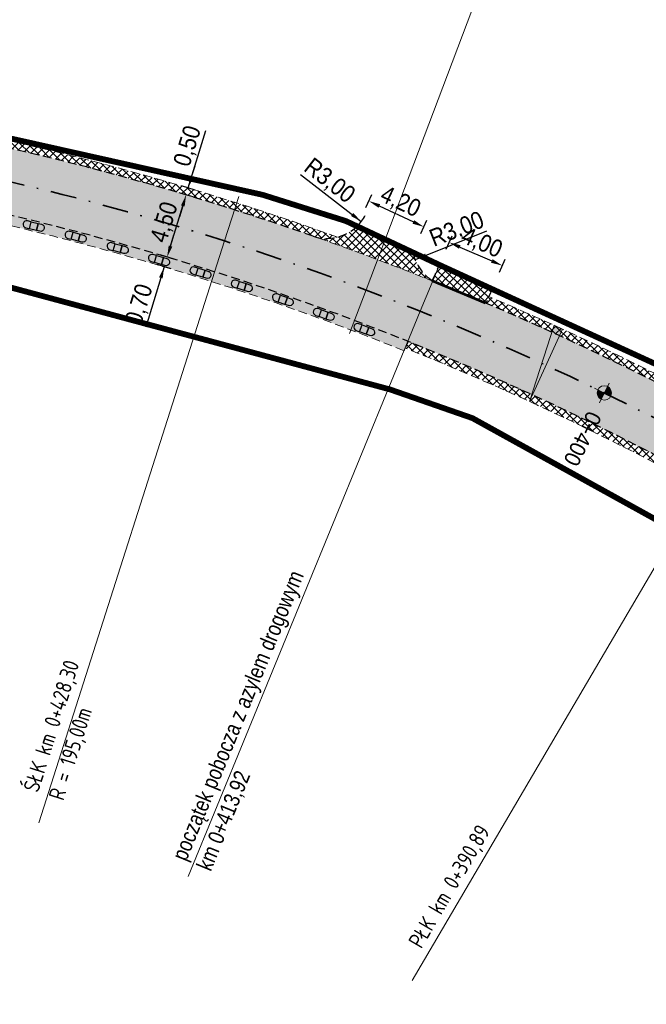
# Model space of a CAD drawing. Header units: metres. Extents: x 6597977 to 6599400, y 5546581 to 5546943.
# Tile 5 of 12: x 6598603 to 6598646, y 5546672 to 5546740. Entities that reach past the tile are written whole.
import ezdxf

# ---------------------------------------------------------------- set-up
doc = ezdxf.new("R2010")
doc.units = ezdxf.units.M
doc.header["$MEASUREMENT"] = 0
for name, pattern in [('13', [3.5, 2, -0.7, 0.1, -0.7]), ('Kropki i Kreski', [3.6, 1.8, -0.9, 0, -0.9]), ('Przerywana gęsta', [0.9, 0.6, -0.3])]:
    doc.linetypes.add(name, pattern=pattern)
for name, color, linetype, lineweight in [('___KRAWĘDŹ JEZDNI US', 1, 'Przerywana gęsta', 30), ('___POBOCZE UTRWALONE ASFALTEM US', 140, 'Przerywana gęsta', 50), ('__KRAWĘDŹ POBOCZA US', 7, 'Continuous', 9), ('__KRAWĘŻNIK NAJAZDOWY US', 7, 'Continuous', 53), ('__OPISY_US', 7, 'Continuous', 18), ('__OSIE US', 1, 'Kropki i Kreski', 35), ('__WYMIARY US', 7, 'Continuous', 15), ('__ZJAZDY US', 7, 'Continuous', 9)]:
    doc.layers.add(name, color=color, linetype=linetype, lineweight=lineweight)
doc.layers.add('__DROGA ISTNIEJĄCA US', color=7, linetype='Continuous', lineweight=18, true_color=0x636363)
doc.layers.add('__ZAKRES INWESTYCJI US', color=1, linetype='Continuous')
doc.styles.add('PK', font='txt', dxfattribs={"width": 0.9, "height": 1.2})
doc.styles.add('STYL_AUTOMATYCZNY_2', font='txt', dxfattribs={"width": 0.95, "height": 1.1})
doc.dimstyles.new('Promienie łuków', dxfattribs={"dimtxt": 1.2, "dimasz": 0.8, "dimexe": 0.5, "dimexo": 0, "dimgap": 0.1, "dimtad": 1, "dimrnd": 0.1, "dimzin": 1, "dimtxsty": 'PK', "dimcen": 0, "dimclrd": 7, "dimclre": 7, "dimclrt": 7, "dimaunit": 2, "dimadec": 1, "dimazin": 0, "dimtfac": 1, "dimtofl": 0, "dimtmove": 0, "dimatfit": 3, "dimfxl": 0.5, "dimfxlon": 1, "dimarcsym": 2})

# ---------------------------------------------------------------- blocks, each defined once
blk = doc.blocks.new('KOT')
at = {"layer": '__OPISY_US', "linetype": 'Continuous', "lineweight": 18, "true_color": 0x000000}
h = blk.add_hatch(color=18, dxfattribs=at)
edge = h.paths.add_edge_path()
edge.add_line((6599815.241, 5558518.427), (6599815.137, 5558517.941))
edge.add_line((6599815.137, 5558517.941), (6599815.623, 5558517.836))
edge.add_arc((6599815.137, 5558517.941), 0.498, 347.82642, 437.82642)
h = blk.add_hatch(color=18, dxfattribs=at)
edge = h.paths.add_edge_path()
edge.add_line((6599815.032, 5558517.454), (6599815.137, 5558517.941))
edge.add_line((6599815.137, 5558517.941), (6599814.65, 5558518.045))
edge.add_arc((6599815.137, 5558517.941), 0.498, 167.82642, 257.82642)
at = {"layer": '__OPISY_US', "color": 18, "linetype": 'Continuous', "lineweight": 18, "true_color": 0x000000}
for p, q in [((6599815.295, 5558518.674), (6599814.978, 5558517.207)), ((6599815.87, 5558517.782), (6599814.403, 5558518.099))]:
    blk.add_line(p, q, dxfattribs=at)
blk.add_circle((6599815.137, 5558517.941), 0.498, dxfattribs=at)
blk = doc.blocks.new('*D156')
at = {"layer": '__WYMIARY US', "color": 7, "lineweight": -2}
for p, q in [((6598613.091, 5546724.55), (6598613.325, 5546725.316)), ((6598613.336, 5546723.639), (6598612.379, 5546723.931)), ((6598612.653, 5546723.116), (6598611.376, 5546718.929)), ((6598613.132, 5546722.97), (6598612.175, 5546723.262))]:
    blk.add_line(p, q, dxfattribs=at)
at = {"layer": '__WYMIARY US', "color": 7}
for points in [[(6598612.964, 5546724.589), (6598613.219, 5546724.511), (6598612.858, 5546723.785)], [(6598612.547, 5546722.312), (6598612.292, 5546722.389), (6598612.653, 5546723.116)]]:
    blk.add_solid(points, dxfattribs=at)
at = {"layer": 'Defpoints', "color": 0}
for p in [(6598612.858, 5546723.785), (6598613.872, 5546723.476), (6598613.668, 5546722.806)]:
    blk.add_point(p, dxfattribs=at)
at = {"layer": '__WYMIARY US', "color": 7, "insert": (6598610.991, 5546720.498), "char_height": 1.2, "attachment_point": 5, "rotation": 73.03183, "style": 'PK'}
blk.add_mtext('0,70', dxfattribs=at)
blk = doc.blocks.new('*D157')
at = {"layer": '__WYMIARY US', "color": 7, "lineweight": -2}
for p, q in [((6598614.649, 5546727.943), (6598613.693, 5546728.235)), ((6598613.091, 5546724.55), (6598613.937, 5546727.324)), ((6598613.336, 5546723.639), (6598612.379, 5546723.931))]:
    blk.add_line(p, q, dxfattribs=at)
at = {"layer": '__WYMIARY US', "color": 7}
for points in [[(6598614.065, 5546727.285), (6598613.81, 5546727.363), (6598614.171, 5546728.089)], [(6598612.964, 5546724.589), (6598613.219, 5546724.511), (6598612.858, 5546723.785)]]:
    blk.add_solid(points, dxfattribs=at)
at = {"layer": 'Defpoints', "color": 0}
for p in [(6598614.171, 5546728.089), (6598615.191, 5546727.778), (6598613.872, 5546723.476)]:
    blk.add_point(p, dxfattribs=at)
at = {"layer": '__WYMIARY US', "color": 7, "insert": (6598612.724, 5546726.178), "char_height": 1.2, "attachment_point": 5, "rotation": 73.03183, "style": 'PK'}
blk.add_mtext('4,50', dxfattribs=at)
blk = doc.blocks.new('*D158')
at = {"layer": '__WYMIARY US', "color": 7, "lineweight": -2}
for p, q in [((6598614.317, 5546728.568), (6598615.526, 5546732.531)), ((6598614.55, 5546729.333), (6598614.784, 5546730.098)), ((6598614.649, 5546727.943), (6598613.693, 5546728.235)), ((6598614.795, 5546728.422), (6598613.839, 5546728.713)), ((6598613.937, 5546727.324), (6598613.704, 5546726.559))]:
    blk.add_line(p, q, dxfattribs=at)
at = {"layer": '__WYMIARY US', "color": 7}
for points in [[(6598614.423, 5546729.372), (6598614.678, 5546729.294), (6598614.317, 5546728.568)], [(6598614.065, 5546727.285), (6598613.81, 5546727.363), (6598614.171, 5546728.089)]]:
    blk.add_solid(points, dxfattribs=at)
at = {"layer": 'Defpoints', "color": 0}
for p in [(6598614.317, 5546728.568), (6598615.337, 5546728.256), (6598615.191, 5546727.778)]:
    blk.add_point(p, dxfattribs=at)
at = {"layer": '__WYMIARY US', "color": 7, "insert": (6598614.33, 5546731.444), "char_height": 1.2, "attachment_point": 5, "rotation": 73.03183, "style": 'PK'}
blk.add_mtext('0,50', dxfattribs=at)
blk = doc.blocks.new('*D174')
at = {"layer": '__WYMIARY US', "color": 7, "lineweight": -2}
blk.add_line((6598634.936, 5546725.568), (6598629.995, 5546723.606), dxfattribs=at)
at = {"layer": '__WYMIARY US', "color": 7}
blk.add_solid([(6598630.689, 5546724.025), (6598630.788, 5546723.777), (6598629.995, 5546723.606)], dxfattribs=at)
at = {"layer": 'Defpoints', "color": 0}
for p in [(6598632.795, 5546724.718), (6598629.995, 5546723.606)]:
    blk.add_point(p, dxfattribs=at)
at = {"layer": '__WYMIARY US', "color": 7, "insert": (6598632.903, 5546725.651), "char_height": 1.2, "attachment_point": 5, "rotation": 21.66756, "style": 'PK'}
blk.add_mtext('R3,00', dxfattribs=at)
blk = doc.blocks.new('*D175')
at = {"layer": '__WYMIARY US', "color": 7, "lineweight": -2}
blk.add_line((6598622.074, 5546729.498), (6598626.276, 5546726.241), dxfattribs=at)
blk.add_arc((6598623.902, 5546728.081), 3.003, 314.14932, 331.7753, dxfattribs=at)
at = {"layer": '__WYMIARY US', "color": 7}
blk.add_solid([(6598625.562, 5546726.626), (6598625.725, 5546726.837), (6598626.276, 5546726.241)], dxfattribs=at)
at = {"layer": 'Defpoints', "color": 0}
for p in [(6598623.902, 5546728.081), (6598626.276, 5546726.241)]:
    blk.add_point(p, dxfattribs=at)
at = {"layer": '__WYMIARY US', "color": 7, "insert": (6598624.049, 5546729.014), "char_height": 1.2, "attachment_point": 5, "rotation": 322.2246, "style": 'PK'}
blk.add_mtext('R3,00', dxfattribs=at)
blk = doc.blocks.new('azyl')
at = {"layer": '__KRAWĘŻNIK NAJAZDOWY US', "true_color": 0x991b1e, "transparency": 33554661}
h = blk.add_hatch(color=244, dxfattribs=at)
h.dxf.hatch_style = 1
h.paths.add_polyline_path([(6598638.587, 5546724.202), (6598639.087, 5546724.202), (6598639.087, 5546724.702), (6598638.587, 5546724.702)])
h.paths.add_polyline_path([(6598639.087, 5546724.202), (6598639.587, 5546724.202, 1.000006), (6598639.587, 5546724.702), (6598639.087, 5546724.702)])
edge = h.paths.add_edge_path()
edge.add_arc((6598638.587, 5546724.452), 0.251, 180.1356, 269.8644)
edge.add_line((6598638.587, 5546724.202), (6598638.587, 5546724.702))
edge.add_arc((6598638.587, 5546724.452), 0.25, 90, 180)
at = {"layer": '__KRAWĘŻNIK NAJAZDOWY US', "lineweight": 30}
for points in [[(6598638.837, 5546724.702), (6598638.587, 5546724.702, 0.414214), (6598638.337, 5546724.452, 0.412828), (6598638.587, 5546724.202), (6598638.837, 5546724.202), (6598638.837, 5546724.702)], [(6598639.337, 5546724.702), (6598639.587, 5546724.702, -0.414214), (6598639.837, 5546724.452, -0.412828), (6598639.587, 5546724.202), (6598639.337, 5546724.202), (6598639.337, 5546724.702)]]:
    blk.add_lwpolyline(points, format="xyb", dxfattribs=at)
blk.add_lwpolyline([(6598638.837, 5546724.702), (6598639.337, 5546724.702), (6598639.337, 5546724.202), (6598638.837, 5546724.202), (6598638.837, 5546724.702)], dxfattribs=at)
blk = doc.blocks.new('*D202')
at = {"layer": '__WYMIARY US', "color": 7, "lineweight": -2}
for p, q in [((6598626.588, 5546727.206), (6598627.013, 5546728.111)), ((6598627.525, 5546727.319), (6598629.877, 5546726.215)), ((6598630.389, 5546725.423), (6598630.814, 5546726.329))]:
    blk.add_line(p, q, dxfattribs=at)
at = {"layer": '__WYMIARY US', "color": 7}
for points in [[(6598627.581, 5546727.439), (6598627.468, 5546727.198), (6598626.801, 5546727.658)], [(6598629.821, 5546726.095), (6598629.934, 5546726.336), (6598630.602, 5546725.876)]]:
    blk.add_solid(points, dxfattribs=at)
at = {"layer": 'Defpoints', "color": 0}
for p in [(6598625.984, 5546725.917), (6598630.602, 5546725.876), (6598629.785, 5546724.135)]:
    blk.add_point(p, dxfattribs=at)
at = {"layer": '__WYMIARY US', "color": 7, "insert": (6598628.963, 5546727.557), "char_height": 1.2, "attachment_point": 5, "rotation": 334.87848, "style": 'PK'}
blk.add_mtext('4,20', dxfattribs=at)
blk = doc.blocks.new('*D203')
at = {"layer": '__WYMIARY US', "color": 7, "lineweight": -2}
for p, q in [((6598632.154, 5546724.343), (6598632.554, 5546725.259)), ((6598633.088, 5546724.481), (6598635.301, 5546723.515)), ((6598635.835, 5546722.737), (6598636.235, 5546723.653))]:
    blk.add_line(p, q, dxfattribs=at)
at = {"layer": '__WYMIARY US', "color": 7}
for points in [[(6598633.141, 5546724.603), (6598633.034, 5546724.359), (6598632.354, 5546724.801)], [(6598635.248, 5546723.393), (6598635.355, 5546723.637), (6598636.035, 5546723.195)]]:
    blk.add_solid(points, dxfattribs=at)
at = {"layer": 'Defpoints', "color": 0}
for p in [(6598631.683, 5546723.263), (6598636.035, 5546723.195), (6598635.363, 5546721.657)]:
    blk.add_point(p, dxfattribs=at)
at = {"layer": '__WYMIARY US', "color": 7, "insert": (6598634.609, 5546724.719), "char_height": 1.2, "attachment_point": 5, "rotation": 336.42165, "style": 'PK'}
blk.add_mtext('4,00', dxfattribs=at)

msp = doc.modelspace()

# ---------------------------------------------------------------- hatches: boundary and pattern name
at = {"layer": '___POBOCZE UTRWALONE ASFALTEM US', "linetype": 'Continuous', "lineweight": 0}
h = msp.add_hatch(dxfattribs=at)
h.set_pattern_fill('ANSI37', color=256, scale=3, style=0)
h.set_pattern_definition([(45, (6599954.67065, 5546660.4039), (-0.26516504, 0.26516504), []), (135, (6599954.67065, 5546660.4039), (-0.26516504, -0.26516504), [])])
h.paths.add_polyline_path([(6598324.089, 5546727.4), (6598324.176, 5546726.901, -0.05498), (6598367.139, 5546738.061), (6598364.663, 5546737.71), (6598364.599, 5546738.183, 0.051828)])
h.paths.add_polyline_path([(6598709.277, 5546666.478), (6598709.667, 5546666.793, 0.059312), (6598712.97, 5546664.004), (6598713.49, 5546663.49), (6598715.829, 5546662.345), (6598716.179, 5546662.32, 0.093599), (6598722.833, 5546660.988), (6598730.561, 5546661.135, 0.344969), (6598743.981, 5546671.588), (6598744.478, 5546671.512, -0.345767), (6598730.565, 5546660.635), (6598722.835, 5546660.488, -0.205621)])
h.paths.add_polyline_path([(6598383.782, 5546740.281, 0.196338), (6598384.83, 5546739.842, -0.001884), (6598386.354, 5546739.922), (6598392.704, 5546740.389, 0.018525), (6598419.411, 5546743.071), (6598426.539, 5546744.057), (6598431.488, 5546744.752, -0.01117), (6598440.072, 5546745.936), (6598440.031, 5546746.435, 0.011731), (6598430.994, 5546745.179), (6598419.342, 5546743.566, -0.018527), (6598392.67, 5546740.888), (6598386.323, 5546740.421, 0.003138)])
h.paths.add_polyline_path([(6598484.253, 5546745.797), (6598529.983, 5546740.37, 0.141548), (6598531.621, 5546740.679), (6598484.322, 5546746.292)])
h.paths.add_polyline_path([(6598280.583, 5546718.885), (6598280.587, 5546718.906), (6598281.086, 5546719.034, 0.475605), (6598294.842, 5546713.514), (6598295.546, 5546713.906, -0.015811), (6598306.869, 5546719.916), (6598307.077, 5546719.468, 0.016781), (6598295.088, 5546713.079, -0.475735), (6598280.608, 5546718.885)])
h.paths.add_polyline_path([(6598599.038, 5546732.481, 0.209769), (6598600.003, 5546731.759, -0.000022), (6598600.02, 5546731.756, -0.030252), (6598622.957, 5546725.231, -0.000035), (6598622.983, 5546725.222, 0.139763), (6598624.629, 5546725.167, 0.033685)])
h.paths.add_polyline_path([(6598552.248, 5546737.736), (6598552.645, 5546738.013), (6598556.262, 5546737.429), (6598558.997, 5546737.346), (6598569.801, 5546736.313), (6598580.31, 5546735.46), (6598581.875, 5546735.374, -0.012585), (6598591.719, 5546733.905, -0.142405), (6598590.058, 5546733.681, 0.012155), (6598580.563, 5546735.028), (6598562.577, 5546736.679, -0.005215)])
h.paths.add_polyline_path([(6598634.901, 5546720.597), (6598635.101, 5546721.056, -0.023095), (6598651.552, 5546713.134), (6598651.279, 5546712.713, 0.023049)])
h.paths.add_polyline_path([(6598665.587, 5546703.833), (6598673.26, 5546700.21), (6598678.042, 5546697.45), (6598677.472, 5546696.462), (6598679.016, 5546695.392, 0.01669), (6598671.983, 5546699.786), (6598665.587, 5546703.806)])
h.paths.add_polyline_path([(6598685.479, 5546690.74), (6598685.784, 5546691.136, -0.02049), (6598693.619, 5546684.578), (6598693.298, 5546684.198), (6598693.373, 5546684.127, 0.020729)])
h.paths.add_polyline_path([(6598447.023, 5546747.112), (6598447.07, 5546746.614, -0.038837), (6598477.158, 5546746.639), (6598477.443, 5546746.605), (6598477.502, 5546747.101), (6598477.205, 5546747.137, 0.038859)])
h.paths.add_polyline_path([(6598311.378, 5546722.061), (6598311.593, 5546721.615, -0.010684), (6598319.526, 5546725.064), (6598319.473, 5546725.578, 0.010885)])
h.paths.add_polyline_path([(6598538.858, 5546739.821), (6598548.634, 5546738.661), (6598552.645, 5546738.013), (6598552.248, 5546737.736, -0.00143), (6598549.42, 5546738.064), (6598540.29, 5546739.147, -0.134159)])
h.paths.add_polyline_path([(6598703.902, 5546673.12), (6598706.141, 5546670.373), (6598706.531, 5546670.686), (6598704.289, 5546673.436, -0.238813), (6598703.711, 5546676.084), (6598703.351, 5546676.597, 0.269737)])
h.paths.add_polyline_path([(6598682.016, 5546693.31), (6598682.958, 5546694.613), (6598686.427, 5546692.61), (6598685.784, 5546691.136), (6598685.479, 5546690.74, 0.008677)])
h.paths.add_polyline_path([(6598662.148, 5546705.968), (6598663.096, 5546707.027), (6598663.17, 5546706.96), (6598665.587, 5546703.833), (6598665.587, 5546703.806)])
h.paths.add_polyline_path([(6598368.598, 5546738.267), (6598369.614, 5546738.411), (6598369.543, 5546738.901, -0.007303), (6598375.425, 5546739.594, -0.09169), (6598373.924, 5546738.93, 0.006629)])
h.paths.add_polyline_path([(6598655.154, 5546710.365), (6598658.312, 5546708.38), (6598658.591, 5546708.795), (6598655.421, 5546710.788)])
h.paths.add_polyline_path([(6598696.74, 5546680.997), (6598697.091, 5546681.362, 0.273553), (6598700.139, 5546681.172), (6598700.431, 5546680.761, -0.285771)])
h = msp.add_hatch(dxfattribs=at)
h.set_pattern_fill('ANSI37', color=256, scale=3, style=0)
h.set_pattern_definition([(45, (6600241.21254, 5546617.36266), (-0.26516504, 0.26516504), []), (135, (6600241.21254, 5546617.36266), (-0.26516504, -0.26516504), [])])
h.paths.add_polyline_path([(6598730.791, 5546644.322), (6598737.283, 5546628.758, 0.389879), (6598748.347, 5546623.656), (6598749.245, 5546623.945), (6598749.066, 5546624.413), (6598748.194, 5546624.132, -0.389879), (6598737.745, 5546628.95), (6598731.252, 5546644.515, -0.442472), (6598736.572, 5546655.916), (6598736.572, 5546655.915, 0.297176), (6598748.931, 5546670.828), (6598748.436, 5546670.904, -0.298194), (6598736.38, 5546656.379, 0.440954)])
edge = h.paths.add_edge_path()
edge.add_arc((6598557.618, 5546539.11), 192.757, 61.35107, 68.09807)
edge.add_line((6598629.52, 5546717.954), (6598629.317, 5546717.497))
edge.add_arc((6598557.618, 5546539.11), 192.257, 61.35563, 68.10338, ccw=False)
edge.add_line((6598649.781, 5546707.837), (6598669.399, 5546695.504))
edge.add_arc((6598609.703, 5546592.272), 119.25, 42.1002, 59.96072, ccw=False)
edge.add_line((6598698.183, 5546672.22), (6598703.094, 5546665.408))
edge.add_arc((6598723.031, 5546679.27), 24.283, 214.81057, 243.54826)
edge.add_line((6598712.214, 5546657.529), (6598712.217, 5546657.535))
edge.add_line((6598712.217, 5546657.535), (6598719.011, 5546654.155))
edge.add_arc((6598715.224, 5546646.545), 8.5, 22.71803, 63.54826, ccw=False)
edge.add_line((6598723.065, 5546649.828), (6598733.879, 5546623.998))
edge.add_arc((6598743.149, 5546627.28), 9.834, 199.49679, 287.03234)
edge.add_line((6598746.029, 5546617.878), (6598750.988, 5546619.235))
edge.add_line((6598750.988, 5546619.235), (6598751.033, 5546619.252))
edge.add_line((6598751.033, 5546619.252), (6598750.856, 5546619.717))
edge.add_line((6598750.856, 5546619.717), (6598745.89, 5546618.358))
edge.add_arc((6598743.149, 5546627.28), 9.334, 199.41161, 287.07803, ccw=False)
edge.add_line((6598734.346, 5546624.178), (6598723.526, 5546650.021))
edge.add_arc((6598715.224, 5546646.545), 9, 22.71803, 63.54826)
edge.add_line((6598719.233, 5546654.603), (6598712.946, 5546657.731))
edge.add_arc((6598723.031, 5546679.27), 23.783, 243.54826, 244.91017, ccw=False)
edge.add_arc((6598723.031, 5546679.27), 23.783, 214.80039, 243.54826, ccw=False)
edge.add_line((6598703.502, 5546665.697), (6598698.573, 5546672.535))
edge.add_arc((6598609.703, 5546592.272), 119.75, 42.08699, 59.9563)
edge.add_line((6598669.657, 5546695.932), (6598650.034, 5546708.268))
at = {"layer": '__DROGA ISTNIEJĄCA US', "linetype": 'Continuous', "lineweight": 0, "transparency": 33554508}
msp.add_hatch(color=256, dxfattribs=at).paths.add_polyline_path([(6598278.121, 5546707.37), (6598280.587, 5546718.906), (6598280.601, 5546718.91, 0.476522), (6598295.088, 5546713.079, -0.016781), (6598307.077, 5546719.468), (6598311.599, 5546721.603), (6598311.593, 5546721.615, -0.010684), (6598319.526, 5546725.064), (6598319.526, 5546725.064), (6598324.176, 5546726.901, -0.05498), (6598367.139, 5546738.061), (6598368.598, 5546738.267, -0.006629), (6598373.924, 5546738.93, -0.013517), (6598384.83, 5546739.842, -0.001884), (6598386.354, 5546739.922), (6598392.704, 5546740.389, 0.018525), (6598419.411, 5546743.071), (6598431.069, 5546744.684, -0.011718), (6598440.072, 5546745.936), (6598447.07, 5546746.614, -0.038837), (6598477.158, 5546746.639), (6598529.983, 5546740.37), (6598540.29, 5546739.147), (6598549.42, 5546738.064, 0.006645), (6598562.577, 5546736.679), (6598580.563, 5546735.028, -0.012155), (6598590.058, 5546733.681, -0.01284), (6598600.003, 5546731.759, 0.005755), (6598600.037, 5546731.752, -0.03023), (6598622.957, 5546725.231, -0.011132), (6598631.177, 5546722.138), (6598631.174, 5546722.133), (6598634.899, 5546720.593), (6598634.901, 5546720.597, -0.023049), (6598651.279, 5546712.713), (6598655.154, 5546710.365), (6598671.983, 5546699.786, -0.01669), (6598679.016, 5546695.392), (6598682.016, 5546693.31, -0.008677), (6598685.479, 5546690.74, -0.020729), (6598693.373, 5546684.127), (6598696.328, 5546681.342, 0.009374), (6598696.423, 5546681.252), (6598696.428, 5546681.248, -0.016148), (6598701.99, 5546675.465), (6598703.902, 5546673.12), (6598706.141, 5546670.372), (6598707.601, 5546668.559, 0.243007), (6598722.835, 5546660.488), (6598730.565, 5546660.635, 0.345767), (6598744.478, 5546671.512), (6598746.459, 5546671.208, -0.372812), (6598730.56, 5546658.134), (6598722.846, 5546657.988, -0.24448), (6598705.502, 5546667.2), (6598700.281, 5546674, 0.07816), (6598670.82, 5546697.859), (6598651.173, 5546710.21, 0.096235), (6598580.307, 5546732.793), (6598562.371, 5546734.439, -0.006645), (6598549.155, 5546735.829), (6598476.946, 5546744.398, 0.059651), (6598431.404, 5546742.459), (6598419.719, 5546740.842, -0.018517), (6598392.858, 5546738.144), (6598386.491, 5546737.676, 0.118365), (6598296.855, 5546711.487, -0.139798)])
h = msp.add_hatch(color=256, dxfattribs=at)
h.paths.add_polyline_path([(6598275.655, 5546695.833), (6598278.171, 5546707.602, 0.151902), (6598296.855, 5546711.487, -0.118365), (6598386.491, 5546737.676), (6598392.858, 5546738.144, 0.018517), (6598419.719, 5546740.842), (6598431.404, 5546742.459, -0.059651), (6598476.946, 5546744.398), (6598549.155, 5546735.829, 0.006645), (6598562.371, 5546734.439), (6598580.307, 5546732.793, -0.096235), (6598651.173, 5546710.21), (6598670.82, 5546697.859, -0.07816), (6598700.281, 5546674), (6598705.502, 5546667.2, 0.24448), (6598722.846, 5546657.988), (6598726.4, 5546658.055), (6598726.447, 5546655.556), (6598722.86, 5546655.487, -0.114113), (6598712.437, 5546657.977, -0.126098), (6598703.502, 5546665.697), (6598698.573, 5546672.535, 0.078128), (6598669.657, 5546695.932), (6598650.034, 5546708.268, 0.096139), (6598580.05, 5546730.557), (6598562.166, 5546732.198, -0.006645), (6598548.889, 5546733.595), (6598476.734, 5546742.158, 0.059635), (6598431.74, 5546740.234), (6598420.027, 5546738.613, -0.01851), (6598393.011, 5546735.899), (6598386.628, 5546735.43, 0.118468), (6598297.927, 5546709.507), (6598288.763, 5546704.268, 0.027477)])
h.paths.add_polyline_path([(6598726.4, 5546658.055), (6598730.56, 5546658.134, 0.372812), (6598746.459, 5546671.208), (6598746.46, 5546671.208), (6598748.436, 5546670.904, -0.298194), (6598736.38, 5546656.379, 0.000227), (6598736.373, 5546656.377, -0.0688), (6598730.554, 5546655.633), (6598726.447, 5546655.556)])
h = msp.add_hatch(color=256, dxfattribs=at)
h.paths.add_polyline_path([(6598579.963, 5546729.862), (6598580.044, 5546730.558), (6598580.05, 5546730.557, -0.047998), (6598616.142, 5546722.768), (6598615.929, 5546722.101, 0.047993), (6598579.973, 5546729.862)])
h.paths.add_polyline_path([(6598615.929, 5546722.101), (6598616.142, 5546722.768, -0.018446), (6598629.52, 5546717.954), (6598629.236, 5546717.314, 0.018414)])
h.paths.add_polyline_path([(6598567.106, 5546731.042), (6598567.171, 5546731.739), (6598580.044, 5546730.558), (6598579.963, 5546729.862)])
at = {"layer": '__DROGA ISTNIEJĄCA US', "linetype": 'Continuous', "lineweight": 0, "transparency": 33554559}
h = msp.add_hatch(dxfattribs=at)
h.set_pattern_fill('ANSI37', color=5, scale=3, style=0)
h.set_pattern_definition([(45, (6598622.9832, 5546722.1384), (-0.265165, 0.265165), []), (135, (6598622.9832, 5546722.1384), (-0.265165, -0.265165), [])])
h.paths.add_polyline_path([(6598622.983, 5546725.222, 0.275965), (6598625.984, 5546725.917), (6598629.845, 5546724.107, 0.203931), (6598631.19, 5546722.168), (6598631.177, 5546722.138, 0.011097)])
at = {"layer": '__WYMIARY US', "transparency": 33554687}
h = msp.add_hatch(color=256, dxfattribs=at)
h.dxf.hatch_style = 1
h.paths.add_polyline_path([(6598637.902, 5546713.802), (6598640.198, 5546718.8), (6598639.603, 5546719.073)])
at = {"layer": '__ZJAZDY US', "linetype": 'Continuous', "transparency": 33554559}
h = msp.add_hatch(dxfattribs=at)
h.set_pattern_fill('ANSI37', color=230, scale=3, angle=271.18235, style=0)
h.set_pattern_definition([(316.18235, (6598684.99983, 5546614.3767), (0.2596371, 0.2705801), []), (406.18235, (6598684.99983, 5546614.3767), (-0.2705801, 0.2596371), [])])
h.paths.add_polyline_path([(6598635.345, 5546721.614), (6598634.899, 5546720.593), (6598631.174, 5546722.133), (6598631.683, 5546723.263)])

# ---------------------------------------------------------------- linework, layer by layer
at = {"layer": '___KRAWĘDŹ JEZDNI US'}
for points in [[(6598712.437, 5546657.977, -0.126098), (6598703.502, 5546665.697), (6598698.573, 5546672.535, 0.078128), (6598669.657, 5546695.932), (6598650.034, 5546708.268, 0.096139), (6598580.05, 5546730.557), (6598562.166, 5546732.198, -0.006645), (6598548.889, 5546733.595), (6598476.734, 5546742.158, 0.059635), (6598431.74, 5546740.234), (6598420.027, 5546738.613, -0.01851), (6598393.011, 5546735.899), (6598386.628, 5546735.43, 0.118468), (6598297.927, 5546709.507), (6598288.763, 5546704.268, 0.027477), (6598275.655, 5546695.833)], [(6598622.957, 5546725.231, 0.030252), (6598600.02, 5546731.756)], [(6598622.957, 5546725.231), (6598622.957, 5546725.231, 0.279613), (6598625.994, 5546725.926, 0.336881)], [(6598631.396, 5546722.05), (6598631.396, 5546722.05, -0.224527), (6598629.845, 5546724.107, -0.224527)], [(6598671.983, 5546699.786), (6598652.313, 5546712.151, 0.029354), (6598631.396, 5546722.05, 0.029354)]]:
    msp.add_lwpolyline(points, format="xyb", dxfattribs=at)
at = {"layer": '___KRAWĘDŹ JEZDNI US', "color": 7}
msp.add_lwpolyline([(6598635.345, 5546721.614), (6598634.899, 5546720.593), (6598631.174, 5546722.133), (6598631.683, 5546723.263), (6598635.345, 5546721.614)], dxfattribs=at)
at = {"layer": '__KRAWĘDŹ POBOCZA US', "linetype": 'Przerywana gęsta'}
for points in [[(6598624.629, 5546725.167, 0.033685), (6598599.038, 5546732.481)], [(6598629.236, 5546717.314, 0.066465), (6598579.973, 5546729.862), (6598567.106, 5546731.042), (6598567.171, 5546731.739)], [(6598631.396, 5546722.05, 0.011431), (6598622.957, 5546725.231)], [(6598651.552, 5546713.134, 0.023095), (6598635.101, 5546721.056)], [(6598712.214, 5546657.529, -0.126053), (6598703.094, 5546665.408), (6598698.183, 5546672.22, 0.078089), (6598669.399, 5546695.504), (6598649.781, 5546707.837, 0.029451), (6598629.317, 5546717.497, 0.029451), (6598629.52, 5546717.954, 0.029451)]]:
    msp.add_lwpolyline(points, format="xyb", dxfattribs=at)
at = {"layer": '__KRAWĘŻNIK NAJAZDOWY US'}
msp.add_lwpolyline([(6598634.871, 5546720.604), (6598631.174, 5546722.133)], dxfattribs=at)
at = {"layer": '__OSIE US'}
msp.add_lwpolyline([(6598762.016, 5546832.802, 0.017435), (6598755.377, 5546773.211), (6598755.377, 5546773.211), (6598748.14, 5546684.519, -0.010952), (6598747.267, 5546676.595), (6598747.267, 5546676.595), (6598747.267, 5546676.595), (6598747.267, 5546676.595), (6598747.267, 5546676.595), (6598746.465, 5546671.241), (6598746.465, 5546671.241), (6598746.465, 5546671.241, -0.373423), (6598730.56, 5546658.134), (6598722.846, 5546657.988, -0.24448), (6598705.502, 5546667.2), (6598705.502, 5546667.2), (6598700.281, 5546674, 0.07816), (6598670.82, 5546697.859), (6598651.173, 5546710.21, 0.096235), (6598580.307, 5546732.793), (6598580.307, 5546732.793), (6598562.371, 5546734.439, -0.006645)], format="xyb", dxfattribs=at)
at = {"layer": '__WYMIARY US'}
for points in [[(6598625.469, 5546718.497), (6598626.609, 5546721.512), (6598641.555, 5546761.027)], [(6598617.803, 5546727.979), (6598616.824, 5546724.908), (6598603.997, 5546684.655)], [(6598631.584, 5546723.024), (6598630.359, 5546720.042), (6598614.307, 5546680.964)], [(6598637.902, 5546713.802), (6598640.198, 5546718.8), (6598639.603, 5546719.073), (6598637.902, 5546713.802)], [(6598629.236, 5546717.314), (6598629.317, 5546717.497)], [(6598652.803, 5546712.992), (6598651.172, 5546710.21), (6598629.803, 5546673.766)]]:
    msp.add_lwpolyline(points, dxfattribs=at)
at = {"layer": '__ZAKRES INWESTYCJI US', "linetype": '13', "flags": 128}
msp.add_lwpolyline([(6598749.157, 5546670.793, 0.4, 0.4, 0), (6598747.455, 5546663.138, 0.4, 0.4, 0), (6598743.418, 5546658.262, 0.4, 0.4, 0), (6598743.412, 5546656.269, 0.4, 0.4, 0), (6598743.581, 5546638.805, 0.4, 0.4, 0), (6598743.581, 5546638.805, 0.4, 0.4, 0), (6598743.581, 5546638.805, 0.4, 0.4, 0), (6598751.456, 5546618.143, 0.4, 0.4, 0), (6598743.475, 5546614.991, 0.4, 0.4, 0), (6598738.077, 5546612.768, 0.4, 0.4, 0), (6598728.442, 5546634.882, 0.4, 0.4, 0), (6598725.292, 5546643.865, 0.4, 0.4, 0), (6598722.624, 5546649.813, 0.4, 0.4, 0), (6598719.851, 5546653.136, 0.4, 0.4, 0), (6598709.039, 5546658.892, 0.4, 0.4, 0), (6598697.08, 5546668.36, 0.4, 0.4, 0), (6598688.14, 5546679.5, 0.4, 0.4, 0), (6598659.67, 5546698.43, 0.4, 0.4, 0), (6598633.96, 5546712.65, 0.4, 0.4, 0), (6598628.264, 5546714.633, 0.4, 0.4, 0), (6598609.855, 5546719.581, 0.4, 0.4, 0), (6598584.74, 5546726.34, 0.4, 0.4, 0), (6598566.491, 5546728.717, 0.4, 0.4, 0), (6598518.98, 5546735.15, 0.4, 0.4, 0), (6598484.65, 5546739.99, 0.4, 0.4, 0), (6598468.414, 5546740.181, 0.4, 0.4, 0), (6598448.854, 5546739.778, 0.4, 0.4, 0), (6598402.292, 5546733.739, 0.4, 0.4, 0), (6598378.139, 5546732.654, 0.4, 0.4, 0), (6598360.519, 5546730.231, 0.4, 0.4, 0), (6598326.184, 5546719.668, 0.4, 0.4, 0), (6598310.28, 5546712.061, 0.4, 0.4, 0), (6598297.077, 5546704.448, 0.4, 0.4, 0), (6598292.628, 5546701.274, 0.4, 0.4, 0), (6598278.363, 5546689.004, 0.4, 0.4, 0), (6598275.215, 5546695.961, 0.4, 0.4, 0), (6598280.761, 5546721.786, 0.4, 0.4, 0), (6598282.429, 5546721.595, 0.4, 0.4, 0), (6598282.281, 5546718.377, 0.4, 0.4, 0), (6598283.551, 5546716.027, 0.4, 0.4, 0), (6598285.414, 5546714.038, 0.4, 0.4, 0), (6598288.06, 5546712.831, 0.4, 0.4, 0), (6598290.554, 5546712.856, 0.4, 0.4, 0), (6598299.248, 5546716.386, 0.4, 0.4, 0), (6598306.222, 5546721.828, 0.4, 0.4, 0), (6598306.519, 5546721.595, 0.4, 0.4, 0), (6598310.837, 5546724.16, 0.4, 0.4, 0), (6598316.332, 5546727.802, 0.4, 0.4, 0), (6598339.404, 5546734.178, 0.4, 0.4, 0), (6598364.393, 5546740.964, 0.4, 0.4, 0), (6598368.838, 5546741.81, 0.4, 0.4, 0), (6598378.491, 5546744.943, 0.4, 0.4, 0), (6598384.206, 5546744.943, 0.4, 0.4, 0), (6598386.238, 5546740.519, 0.4, 0.4, 0), (6598394.345, 5546741.305, 0.4, 0.4, 0), (6598403.323, 5546742.35, 0.4, 0.4, 0), (6598403.448, 5546744.943, 0.4, 0.4, 0), (6598425.35, 5546745.23, 0.4, 0.4, 0), (6598425.3, 5546747.21, 0.4, 0.4, 0), (6598436.6, 5546748.43, 0.4, 0.4, 0), (6598448.95, 5546750.64, 0.4, 0.4, 0), (6598448.95, 5546750.64, 0.4, 0.4, 0), (6598488.75, 5546746.26, 0.4, 0.4, 0), (6598496.39, 5546746.71, 0.4, 0.4, 0), (6598523.65, 5546743.05, 0.4, 0.4, 0), (6598528.14, 5546741.97, 0.4, 0.4, 0), (6598556.262, 5546737.429, 0.4, 0.4, 0), (6598556.262, 5546737.429, 0.4, 0.4, 0), (6598559.51, 5546737.33, 0.4, 0.4, 0), (6598559.51, 5546737.33, 0.4, 0.4, 0), (6598580.22, 5546736.87, 0.4, 0.4, 0), (6598589.33, 5546734.83, 0.4, 0.4, 0), (6598599.171, 5546732.63, 0.4, 0.4, 0), (6598619.46, 5546728.09, 0.4, 0.4, 0), (6598625.21, 5546726.28, 0.4, 0.4, 0), (6598631.8, 5546723.19, 0.4, 0.4, 0), (6598657.76, 5546711.28, 0.4, 0.4, 0), (6598659.55, 5546710.22, 0.4, 0.4, 0), (6598660.111, 5546709.715, 0.4, 0.4, 0), (6598663.17, 5546706.96, 0.4, 0.4, 0), (6598665.587, 5546703.833, 0.4, 0.4, 0), (6598673.26, 5546700.21, 0.4, 0.4, 0), (6598686.67, 5546692.47, 0.4, 0.4, 0), (6598699.74, 5546683.89, 0.4, 0.4, 0), (6598700.06, 5546681.29, 0.4, 0.4, 0), (6598704.45, 5546675.03, 0.4, 0.4, 0), (6598709.9, 5546667.04, 0.4, 0.4, 0), (6598713.49, 5546663.49, 0.4, 0.4, 0), (6598715.829, 5546662.345, 0.4, 0.4, 0), (6598721.06, 5546661.97, 0.4, 0.4, 0), (6598723.54, 5546662.5, 0.4, 0.4, 0), (6598723.54, 5546662.5, 0.4, 0.4, 0), (6598737.26, 5546663.93, 0.4, 0.4, 0), (6598737.26, 5546663.93, 0.4, 0.4, 0), (6598737.26, 5546663.93, 0.4, 0.4, 0), (6598738.92, 5546664.95, 0.4, 0.4, 0), (6598741, 5546667.16, 0.4, 0.4, 0), (6598743.393, 5546671.679, 0.4, 0.4, 0), (6598743.393, 5546671.679, 0.4, 0.4, 0), (6598743.51, 5546671.9, 0.4, 0.4, 0), (6598744.47, 5546679.65, 0.4, 0.4, 0), (6598744.68, 5546682.78, 0.4, 0.4, 0), (6598744.98, 5546682.73, 0.4, 0.4, 0), (6598746.82, 5546703.04, 0.4, 0.4, 0), (6598748.571, 5546733.937, 0.4, 0.4, 0), (6598748.95, 5546740.62, 0.4, 0.4, 0), (6598750.774, 5546761.523, 0.4, 0.4, 0), (6598752.466, 5546780.907, 0.4, 0.4, 0), (6598753.27, 5546790.13, 0.4, 0.4, 0), (6598753.27, 5546795.06, 0.4, 0.4, 0), (6598754.77, 5546806.13, 0.4, 0.4, 0), (6598757.32, 5546824.947, 0.4, 0.4, 0), (6598761.97, 5546859.27, 0.4, 0.4, 0), (6598762.229, 5546860.704, 0.4, 0.4, 0), (6598763.523, 5546868.708, 0.4, 0.4, 0), (6598764.683, 5546876.69, 0.4, 0.4, 0), (6598767.047, 5546892.962, 0.4, 0.4, 0), (6598768.408, 5546902.343, 0.4, 0.4, 0), (6598771.016, 5546920.307, 0.4, 0.4, 0), (6598774, 5546940.85, 0.4, 0.4, 0), (6598780.26, 5546939.97, 0.4, 0.4, 0), (6598776.311, 5546910.375, 0.4, 0.4, 0), (6598772.589, 5546882.487, 0.4, 0.4, 0), (6598769.099, 5546856.327, 0.4, 0.4, 0), (6598765.22, 5546827.26, 0.4, 0.4, 0), (6598762.38, 5546807, 0.4, 0.4, 0), (6598758.63, 5546776.55, 0.4, 0.4, 0), (6598756.46, 5546755.63, 0.4, 0.4, 0), (6598750.2, 5546680.3, 0.4, 0.4, 0), (6598749.303, 5546671.451, 0.4, 0.4, 0), (6598749.157, 5546670.793, 0.4, 0.4, 0), (6598749.157, 5546670.793, 0, 0, 0)], format="xyseb", dxfattribs=at)

# ---------------------------------------------------------------- block references
at = {"layer": '__KRAWĘŻNIK NAJAZDOWY US'}
for p, rotation in [((-1135100.059, 1739099.75), 346.1630113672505), ((-1191979.879, 1856880.566), 345.2936310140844), ((-1248375.235, 1978388.452), 344.4032377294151), ((-1303780.23, 2102833.002), 343.4977992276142), ((-1355922.879, 2225049.257), 342.6146034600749), ((-1405899.999, 2347365.393), 341.7363417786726), ((-1470087.296, 2512888.472), 340.556305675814), ((-1503286.516, 2602701.954), 339.919850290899), ((-1549263.298, 2732454.728), 339.004861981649)]:
    msp.add_blockref('azyl', p, dxfattribs=dict(at, rotation=rotation))
at = {"layer": '__OPISY_US', "linetype": '13', "rotation": 166.1807750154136}
msp.add_blockref('KOT', (14335124.901, 9367909.307), dxfattribs=at)

# ---------------------------------------------------------------- texts
at = {"layer": '__OPISY_US', "color": 18, "linetype": 'Kropki i Kreski', "true_color": 0x000000, "char_height": 1.1, "attachment_point": 1, "style": 'STYL_AUTOMATYCZNY_2'}
for s, insert, width, rotation in [('0+400', (6598642.935, 5546712.744), 4.97039, 244.0072), ('\\pxql,t10;{\\W0.85;\\C18;początek pobocza z azylem drogowym\\Pkm 0+413,92}', (6598613.155, 5546682.366), 24.30615, 67.66828), ('\\pxql;{\\fDINPro-Regular|b1|i0|c238|p2;\\W0.85;\\C18;ŚŁK km 0+428,30\\PR = 195,00m}', (6598602.89, 5546687.034), 24.30615, 72.3251), ('\\pxql;{\\fDINPro-Regular|b1|i0|c238|p2;\\W0.85;\\C18;PŁK km 0+390,89}', (6598629.48, 5546676.46), 24.30615, 59.61526)]:
    msp.add_mtext(s, dxfattribs=dict(at, insert=insert, width=width, rotation=rotation))

# ---------------------------------------------------------------- dimensions: what is measured, and where the dimension line sits
at = {"layer": '__WYMIARY US'}
dim = msp.add_linear_dim(base=(6598614.317, 5546728.568), p1=(6598615.191, 5546727.778), p2=(6598615.337, 5546728.256), angle=73.03183, dimstyle='Promienie łuków', override={"dimtmove": 1}, dxfattribs=at)
dim.commit()
dim.dimension.update_dxf_attribs({"geometry": '*D158', "text_midpoint": (6598616.213, 5546730.869), "dimtype": 160})
for center, mpoint, picture, middle in [((6598623.902, 5546728.081), (6598626.276, 5546726.241), '*D175', (6598623.542, 5546728.36)), ((6598632.795, 5546724.718), (6598629.995, 5546723.606), '*D174', (6598633.209, 5546724.882))]:
    dim = msp.add_radius_dim(center=center, mpoint=mpoint, dimstyle='Promienie łuków', dxfattribs=at)
    dim.commit()
    dim.dimension.update_dxf_attribs({"geometry": picture, "text_midpoint": middle, "dimtype": 164})
for base, p1, p2, angle, picture, middle in [((6598630.602, 5546725.876), (6598625.984, 5546725.917), (6598629.785, 5546724.135), 334.87848, '*D202', (6598628.612, 5546726.809)), ((6598636.035, 5546723.195), (6598631.683, 5546723.263), (6598635.363, 5546721.657), 336.42165, '*D203', (6598634.279, 5546723.961)), ((6598612.858, 5546723.785), (6598613.668, 5546722.806), (6598613.872, 5546723.476), 73.03183, '*D156', (6598611.781, 5546720.257))]:
    dim = msp.add_linear_dim(base=base, p1=p1, p2=p2, angle=angle, dimstyle='Promienie łuków', dxfattribs=at)
    dim.commit()
    dim.dimension.update_dxf_attribs({"geometry": picture, "text_midpoint": middle, "dimtype": 161})
dim = msp.add_linear_dim(base=(6598614.171, 5546728.089), p1=(6598613.872, 5546723.476), p2=(6598615.191, 5546727.778), angle=73.03183, dimstyle='Promienie łuków', override={"dimtmove": 1}, dxfattribs=at)
dim.commit()
dim.dimension.update_dxf_attribs({"geometry": '*D157', "text_midpoint": (6598612.724, 5546726.178)})

doc.saveas('drawing.dxf')
